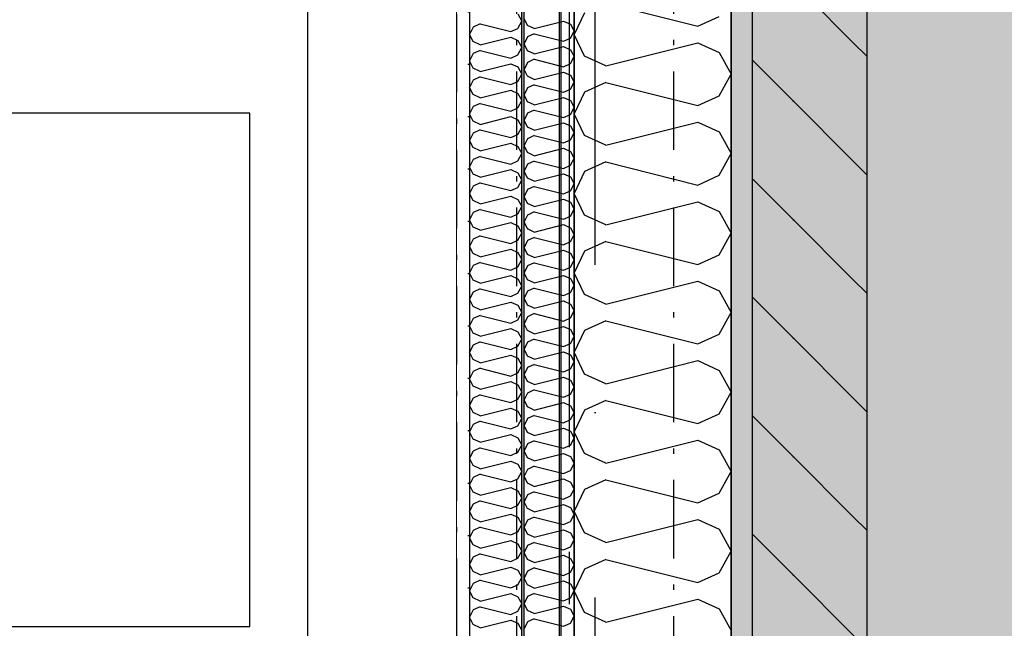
# Model space of a CAD drawing. Header units: millimetres. Extents: x -173281 to 144469, y -85977 to 83288.
# Tile 133 of 256: x -62003 to -61062, y -43439 to -42858. Entities that reach past the tile are written whole.
import ezdxf
from ezdxf.enums import TextEntityAlignment as Align

# ---------------------------------------------------------------- set-up
doc = ezdxf.new("R2010")
doc.units = ezdxf.units.MM
doc.header["$LTSCALE"] = 0.5
doc.header["$MEASUREMENT"] = 0
for name, pattern in [('Akselinje', [1500, 1000, -200, 100, -200]), ('Over snittplan', [260, 150, -50, 10, -50]), ('PLINE', [0]), ('Prikk & stiplet', [1340.555525, 705.555534, -352.777767, 0, -282.222223])]:
    doc.linetypes.add(name, pattern=pattern)
for name, color, linetype in [('223- Bjelker', 7, 'Continuous'), ('232- Ikke-bærende yttervegger', 7, 'Continuous'), ('232- Ikke-bærende yttervegger (Skravur)', 7, 'Continuous'), ('232- Ikke-bærende yttervegger (Skravur)(Nye konstruksjoner)', 7, 'Continuous'), ('232- Ikke-bærende yttervegger(Nye konstruksjoner)', 7, 'Continuous'), ('252- Gulv på grunn_ bunnplate', 7, 'Continuous'), ('256- Faste himlinger og overflatebehandling(Nye konstruksjoner)', 7, 'Continuous'), ('82-- Modullinjer', 7, 'Continuous'), ('862- M___Nettoareal(Nye konstruksjoner)', 7, 'Continuous'), ('862- M___Nettoareal(Polylinje)(Nye konstruksjoner)', 7, 'Continuous'), ('862- M___Nettoareal(Tekst)(Nye konstruksjoner)', 7, 'Continuous')]:
    doc.layers.add(name, color=color, linetype=linetype)
doc.layers.add('236- Innvendig kledning og overflate(Nye konstruksjoner)', color=7, linetype='Continuous', lineweight=0)
doc.styles.add('GENERATED_STYLE_1', font='arial.ttf')
doc.styles.add('GENERATED_STYLE_2', font='arial.ttf')

# ---------------------------------------------------------------- blocks, each defined once
blk = doc.blocks.new('Rektor_A-128_12', base_point=(-63439.81, -42454.06))
at = {"layer": '862- M___Nettoareal(Polylinje)(Nye konstruksjoner)', "linetype": 'PLINE', "flags": 128}
blk.add_lwpolyline([(-60435.66, -41799.43), (-60435.66, -39791.93), (-65073.16, -39791.93), (-65073.16, -43699.43), (-63428.16, -43699.43), (-63428.16, -41936.93), (-63278.16, -41936.93), (-63278.16, -43699.43), (-61485.66, -43699.43), (-61485.66, -41799.43)], close=True, dxfattribs=at)
at = {"layer": '862- M___Nettoareal(Tekst)(Nye konstruksjoner)', "style": 'GENERATED_STYLE_1'}
for tag, height, p in [('DUMMY_862', 150, (-63557.67, -41147.4)), ('ROOM_NAME', 150, (-63557.67, -41787.58)), ('DUMMY_861', 100, (-63714.81, -41387.34)), ('ROOM_NUMBER', 100, (-63714.81, -41776.15)), ('DUMMY_863', 100, (-63321.95, -41753.3))]:
    blk.add_attdef(tag, text='', height=height, rotation=90, dxfattribs=at).set_placement(p, align=Align.TOP_LEFT)
blk = doc.blocks.new('*X391')
at = {"layer": '232- Ikke-bærende yttervegger (Skravur)', "linetype": 'PLINE'}
for p, q in [((-61443.03, -42841.65), (-61355.04, -42863.65)), ((-61463.35, -42850.9), (-61473.16, -42871.62)), ((-61355.04, -42863.65), (-61334.72, -42854.4)), ((-61463.35, -42892.34), (-61473.16, -42871.62)), ((-61443.03, -42901.59), (-61355.04, -42879.59)), ((-61355.04, -42879.59), (-61334.72, -42888.84)), ((-61334.72, -42888.84), (-61323.16, -42909.56)), ((-61443.03, -42901.59), (-61463.35, -42892.34)), ((-61334.72, -42930.28), (-61323.16, -42909.56)), ((-61443.03, -42917.53), (-61463.35, -42926.78)), ((-61443.03, -42917.53), (-61355.04, -42939.53)), ((-61463.35, -42926.78), (-61473.16, -42947.5)), ((-61355.04, -42939.53), (-61334.72, -42930.28)), ((-61463.35, -42968.22), (-61473.16, -42947.5)), ((-61443.03, -42977.47), (-61355.04, -42955.47)), ((-61355.04, -42955.47), (-61334.72, -42964.72)), ((-61334.72, -42964.72), (-61323.16, -42985.44)), ((-61443.03, -42977.47), (-61463.35, -42968.22)), ((-61334.72, -43006.16), (-61323.16, -42985.44)), ((-61443.03, -42993.41), (-61463.35, -43002.66)), ((-61443.03, -42993.41), (-61355.04, -43015.41)), ((-61463.35, -43002.66), (-61473.16, -43023.38)), ((-61355.04, -43015.41), (-61334.72, -43006.16)), ((-61463.35, -43044.1), (-61473.16, -43023.38)), ((-61443.03, -43053.35), (-61355.04, -43031.35)), ((-61355.04, -43031.35), (-61334.72, -43040.6)), ((-61334.72, -43040.6), (-61323.16, -43061.32)), ((-61443.03, -43053.35), (-61463.35, -43044.1)), ((-61443.03, -43069.29), (-61463.35, -43078.54)), ((-61443.03, -43069.29), (-61355.04, -43091.29)), ((-61334.72, -43082.04), (-61323.16, -43061.32)), ((-61463.35, -43078.54), (-61473.16, -43099.26)), ((-61355.04, -43091.29), (-61334.72, -43082.04)), ((-61463.35, -43119.98), (-61473.16, -43099.26)), ((-61443.03, -43129.23), (-61355.04, -43107.23)), ((-61355.04, -43107.23), (-61334.72, -43116.48)), ((-61334.72, -43116.48), (-61323.16, -43137.2)), ((-61443.03, -43129.23), (-61463.35, -43119.98)), ((-61443.03, -43145.17), (-61463.35, -43154.42)), ((-61443.03, -43145.17), (-61355.04, -43167.17)), ((-61334.72, -43157.92), (-61323.16, -43137.2)), ((-61463.35, -43154.42), (-61473.16, -43175.14)), ((-61355.04, -43167.17), (-61334.72, -43157.92)), ((-61463.35, -43195.86), (-61473.16, -43175.14)), ((-61443.03, -43205.11), (-61355.04, -43183.11)), ((-61355.04, -43183.11), (-61334.72, -43192.36)), ((-61334.72, -43192.36), (-61323.16, -43213.08)), ((-61443.03, -43205.11), (-61463.35, -43195.86)), ((-61334.72, -43233.8), (-61323.16, -43213.08)), ((-61443.03, -43221.05), (-61463.35, -43230.29)), ((-61443.03, -43221.05), (-61355.04, -43243.05)), ((-61463.35, -43230.29), (-61473.16, -43251.02)), ((-61355.04, -43243.05), (-61334.72, -43233.8)), ((-61463.35, -43271.74), (-61473.16, -43251.02)), ((-61443.03, -43280.99), (-61355.04, -43258.99)), ((-61355.04, -43258.99), (-61334.72, -43268.23)), ((-61443.03, -43280.99), (-61463.35, -43271.74)), ((-61334.72, -43268.23), (-61323.16, -43288.96)), ((-61334.72, -43309.68), (-61323.16, -43288.96)), ((-61443.03, -43296.93), (-61463.35, -43306.17)), ((-61443.03, -43296.93), (-61355.04, -43318.92)), ((-61463.35, -43306.17), (-61473.16, -43326.9)), ((-61355.04, -43318.92), (-61334.72, -43309.68)), ((-61463.35, -43347.62), (-61473.16, -43326.9)), ((-61443.03, -43356.86), (-61355.04, -43334.87)), ((-61355.04, -43334.87), (-61334.72, -43344.11)), ((-61443.03, -43356.86), (-61463.35, -43347.62)), ((-61334.72, -43344.11), (-61323.16, -43364.84)), ((-61334.72, -43385.56), (-61323.16, -43364.84)), ((-61443.03, -43372.81), (-61463.35, -43382.05)), ((-61443.03, -43372.81), (-61355.04, -43394.8)), ((-61463.35, -43382.05), (-61473.16, -43402.77)), ((-61355.04, -43394.8), (-61334.72, -43385.56)), ((-61463.35, -43423.5), (-61473.16, -43402.77)), ((-61443.03, -43432.74), (-61355.04, -43410.75)), ((-61355.04, -43410.75), (-61334.72, -43419.99)), ((-61443.03, -43432.74), (-61463.35, -43423.5)), ((-61334.72, -43419.99), (-61323.16, -43440.71))]:
    blk.add_line(p, q, dxfattribs=at)
blk = doc.blocks.new('*X745')
at = {"layer": '232- Ikke-bærende yttervegger (Skravur)(Nye konstruksjoner)', "linetype": 'PLINE'}
for p, q in [((-61518.02, -42863.08), (-61521.16, -42856.45)), ((-61511.52, -42866.04), (-61518.02, -42863.08)), ((-61511.52, -42866.04), (-61483.36, -42859)), ((-61483.36, -42859), (-61476.86, -42861.96)), ((-61476.86, -42861.96), (-61473.16, -42868.59)), ((-61511.52, -42871.14), (-61518.02, -42874.1)), ((-61511.52, -42871.14), (-61483.36, -42878.18)), ((-61476.86, -42875.22), (-61473.16, -42868.59)), ((-61518.02, -42874.1), (-61521.16, -42880.73)), ((-61518.02, -42887.36), (-61521.16, -42880.73)), ((-61483.36, -42878.18), (-61476.86, -42875.22)), ((-61511.52, -42890.32), (-61518.02, -42887.36)), ((-61511.52, -42890.32), (-61483.36, -42883.28)), ((-61483.36, -42883.28), (-61476.86, -42886.24)), ((-61476.86, -42886.24), (-61473.16, -42892.87)), ((-61518.02, -42898.38), (-61521.16, -42905.01)), ((-61511.52, -42895.42), (-61518.02, -42898.38)), ((-61511.52, -42895.42), (-61483.36, -42902.46)), ((-61483.36, -42902.46), (-61476.86, -42899.5)), ((-61476.86, -42899.5), (-61473.16, -42892.87)), ((-61518.02, -42911.64), (-61521.16, -42905.01)), ((-61511.52, -42914.6), (-61483.36, -42907.56)), ((-61483.36, -42907.56), (-61476.86, -42910.52)), ((-61511.52, -42914.6), (-61518.02, -42911.64)), ((-61511.52, -42919.7), (-61518.02, -42922.66)), ((-61511.52, -42919.7), (-61483.36, -42926.74)), ((-61476.86, -42910.52), (-61473.16, -42917.15)), ((-61476.86, -42923.78), (-61473.16, -42917.15)), ((-61518.02, -42922.66), (-61521.16, -42929.29)), ((-61483.36, -42926.74), (-61476.86, -42923.78)), ((-61518.02, -42935.92), (-61521.16, -42929.29)), ((-61511.52, -42938.88), (-61518.02, -42935.92)), ((-61511.52, -42938.88), (-61483.36, -42931.84)), ((-61483.36, -42931.84), (-61476.86, -42934.8)), ((-61476.86, -42934.8), (-61473.16, -42941.43)), ((-61518.02, -42946.94), (-61521.16, -42953.57)), ((-61511.52, -42943.98), (-61518.02, -42946.94)), ((-61511.52, -42943.98), (-61483.36, -42951.02)), ((-61476.86, -42948.06), (-61473.16, -42941.43)), ((-61518.02, -42960.2), (-61521.16, -42953.57)), ((-61511.52, -42963.16), (-61483.36, -42956.12)), ((-61483.36, -42951.02), (-61476.86, -42948.06)), ((-61483.36, -42956.12), (-61476.86, -42959.08)), ((-61511.52, -42963.16), (-61518.02, -42960.2)), ((-61476.86, -42959.08), (-61473.16, -42965.71)), ((-61476.86, -42972.34), (-61473.16, -42965.71)), ((-61518.02, -42971.22), (-61521.16, -42977.85)), ((-61511.52, -42968.26), (-61518.02, -42971.22)), ((-61511.52, -42968.26), (-61483.36, -42975.3)), ((-61483.36, -42975.3), (-61476.86, -42972.34)), ((-61518.02, -42984.48), (-61521.16, -42977.85)), ((-61511.52, -42987.44), (-61518.02, -42984.48)), ((-61511.52, -42987.44), (-61483.36, -42980.4)), ((-61483.36, -42980.4), (-61476.86, -42983.36)), ((-61476.86, -42983.36), (-61473.16, -42989.99)), ((-61511.52, -42992.54), (-61518.02, -42995.5)), ((-61511.52, -42992.54), (-61483.36, -42999.58)), ((-61476.86, -42996.62), (-61473.16, -42989.99)), ((-61518.02, -42995.5), (-61521.16, -43002.13)), ((-61518.02, -43008.76), (-61521.16, -43002.13)), ((-61483.36, -42999.58), (-61476.86, -42996.62)), ((-61511.52, -43011.72), (-61518.02, -43008.76)), ((-61511.52, -43011.72), (-61483.36, -43004.68)), ((-61483.36, -43004.68), (-61476.86, -43007.64)), ((-61476.86, -43007.64), (-61473.16, -43014.27)), ((-61518.02, -43019.78), (-61521.16, -43026.41)), ((-61511.52, -43016.82), (-61518.02, -43019.78)), ((-61511.52, -43016.82), (-61483.36, -43023.86)), ((-61483.36, -43023.86), (-61476.86, -43020.91)), ((-61476.86, -43020.91), (-61473.16, -43014.27)), ((-61518.02, -43033.05), (-61521.16, -43026.41)), ((-61511.52, -43036), (-61483.36, -43028.97)), ((-61483.36, -43028.97), (-61476.86, -43031.92)), ((-61476.86, -43031.92), (-61473.16, -43038.56)), ((-61511.52, -43036), (-61518.02, -43033.05)), ((-61511.52, -43041.11), (-61518.02, -43044.07)), ((-61511.52, -43041.11), (-61483.36, -43048.15)), ((-61476.86, -43045.19), (-61473.16, -43038.56)), ((-61518.02, -43044.07), (-61521.16, -43050.7)), ((-61518.02, -43057.33), (-61521.16, -43050.7)), ((-61483.36, -43048.15), (-61476.86, -43045.19)), ((-61511.52, -43060.29), (-61518.02, -43057.33)), ((-61511.52, -43060.29), (-61483.36, -43053.25)), ((-61483.36, -43053.25), (-61476.86, -43056.21)), ((-61476.86, -43056.21), (-61473.16, -43062.84)), ((-61518.02, -43068.35), (-61521.16, -43074.98)), ((-61511.52, -43065.39), (-61518.02, -43068.35)), ((-61511.52, -43065.39), (-61483.36, -43072.43)), ((-61483.36, -43072.43), (-61476.86, -43069.47)), ((-61476.86, -43069.47), (-61473.16, -43062.84)), ((-61518.02, -43081.61), (-61521.16, -43074.98)), ((-61511.52, -43084.57), (-61483.36, -43077.53)), ((-61483.36, -43077.53), (-61476.86, -43080.49)), ((-61511.52, -43084.57), (-61518.02, -43081.61)), ((-61476.86, -43080.49), (-61473.16, -43087.12)), ((-61476.86, -43093.75), (-61473.16, -43087.12)), ((-61518.02, -43092.63), (-61521.16, -43099.26)), ((-61511.52, -43089.67), (-61518.02, -43092.63)), ((-61511.52, -43089.67), (-61483.36, -43096.71)), ((-61483.36, -43096.71), (-61476.86, -43093.75)), ((-61518.02, -43105.89), (-61521.16, -43099.26)), ((-61511.52, -43108.85), (-61518.02, -43105.89)), ((-61511.52, -43108.85), (-61483.36, -43101.81)), ((-61483.36, -43101.81), (-61476.86, -43104.77)), ((-61476.86, -43104.77), (-61473.16, -43111.4)), ((-61518.02, -43116.91), (-61521.16, -43123.54)), ((-61511.52, -43113.95), (-61518.02, -43116.91)), ((-61511.52, -43113.95), (-61483.36, -43120.99)), ((-61476.86, -43118.03), (-61473.16, -43111.4)), ((-61518.02, -43130.17), (-61521.16, -43123.54)), ((-61511.52, -43133.13), (-61483.36, -43126.09)), ((-61483.36, -43120.99), (-61476.86, -43118.03)), ((-61483.36, -43126.09), (-61476.86, -43129.05)), ((-61511.52, -43133.13), (-61518.02, -43130.17)), ((-61476.86, -43129.05), (-61473.16, -43135.68)), ((-61476.86, -43142.31), (-61473.16, -43135.68)), ((-61518.02, -43141.19), (-61521.16, -43147.82)), ((-61511.52, -43138.23), (-61518.02, -43141.19)), ((-61511.52, -43138.23), (-61483.36, -43145.27)), ((-61483.36, -43145.27), (-61476.86, -43142.31)), ((-61518.02, -43154.45), (-61521.16, -43147.82)), ((-61511.52, -43157.41), (-61518.02, -43154.45)), ((-61511.52, -43157.41), (-61483.36, -43150.37)), ((-61483.36, -43150.37), (-61476.86, -43153.33)), ((-61476.86, -43153.33), (-61473.16, -43159.96)), ((-61511.52, -43162.51), (-61518.02, -43165.47)), ((-61511.52, -43162.51), (-61483.36, -43169.55)), ((-61476.86, -43166.59), (-61473.16, -43159.96)), ((-61518.02, -43165.47), (-61521.16, -43172.1)), ((-61518.02, -43178.73), (-61521.16, -43172.1)), ((-61483.36, -43169.55), (-61476.86, -43166.59)), ((-61511.52, -43181.69), (-61518.02, -43178.73)), ((-61511.52, -43181.69), (-61483.36, -43174.65)), ((-61483.36, -43174.65), (-61476.86, -43177.61)), ((-61476.86, -43177.61), (-61473.16, -43184.24)), ((-61518.02, -43189.75), (-61521.16, -43196.38)), ((-61511.52, -43186.79), (-61518.02, -43189.75)), ((-61511.52, -43186.79), (-61483.36, -43193.83)), ((-61483.36, -43193.83), (-61476.86, -43190.87)), ((-61476.86, -43190.87), (-61473.16, -43184.24)), ((-61518.02, -43203.01), (-61521.16, -43196.38)), ((-61511.52, -43205.97), (-61483.36, -43198.93)), ((-61483.36, -43198.93), (-61476.86, -43201.89)), ((-61476.86, -43201.89), (-61473.16, -43208.52)), ((-61511.52, -43205.97), (-61518.02, -43203.01)), ((-61511.52, -43211.08), (-61518.02, -43214.03)), ((-61511.52, -43211.08), (-61483.36, -43218.11)), ((-61476.86, -43215.16), (-61473.16, -43208.52)), ((-61518.02, -43214.03), (-61521.16, -43220.66)), ((-61518.02, -43227.3), (-61521.16, -43220.66)), ((-61483.36, -43218.11), (-61476.86, -43215.16)), ((-61511.52, -43230.25), (-61518.02, -43227.3)), ((-61511.52, -43230.25), (-61483.36, -43223.22)), ((-61483.36, -43223.22), (-61476.86, -43226.17)), ((-61476.86, -43226.17), (-61473.16, -43232.81)), ((-61518.02, -43238.32), (-61521.16, -43244.95)), ((-61511.52, -43235.36), (-61518.02, -43238.32)), ((-61511.52, -43235.36), (-61483.36, -43242.4)), ((-61483.36, -43242.4), (-61476.86, -43239.44)), ((-61476.86, -43239.44), (-61473.16, -43232.81)), ((-61518.02, -43251.58), (-61521.16, -43244.95)), ((-61511.52, -43254.54), (-61483.36, -43247.5)), ((-61483.36, -43247.5), (-61476.86, -43250.46)), ((-61511.52, -43254.54), (-61518.02, -43251.58)), ((-61476.86, -43250.46), (-61473.16, -43257.09)), ((-61476.86, -43263.72), (-61473.16, -43257.09)), ((-61518.02, -43262.6), (-61521.16, -43269.23)), ((-61511.52, -43259.64), (-61518.02, -43262.6)), ((-61511.52, -43259.64), (-61483.36, -43266.68)), ((-61483.36, -43266.68), (-61476.86, -43263.72)), ((-61518.02, -43275.86), (-61521.16, -43269.23)), ((-61511.52, -43278.82), (-61518.02, -43275.86)), ((-61511.52, -43278.82), (-61483.36, -43271.78)), ((-61483.36, -43271.78), (-61476.86, -43274.74)), ((-61476.86, -43274.74), (-61473.16, -43281.37)), ((-61511.52, -43283.92), (-61518.02, -43286.88)), ((-61511.52, -43283.92), (-61483.36, -43290.96)), ((-61476.86, -43288), (-61473.16, -43281.37)), ((-61518.02, -43286.88), (-61521.16, -43293.51)), ((-61518.02, -43300.14), (-61521.16, -43293.51)), ((-61511.52, -43303.1), (-61483.36, -43296.06)), ((-61483.36, -43290.96), (-61476.86, -43288)), ((-61483.36, -43296.06), (-61476.86, -43299.02)), ((-61511.52, -43303.1), (-61518.02, -43300.14)), ((-61476.86, -43299.02), (-61473.16, -43305.65)), ((-61518.02, -43311.16), (-61521.16, -43317.79)), ((-61511.52, -43308.2), (-61518.02, -43311.16)), ((-61511.52, -43308.2), (-61483.36, -43315.24)), ((-61483.36, -43315.24), (-61476.86, -43312.28)), ((-61476.86, -43312.28), (-61473.16, -43305.65)), ((-61518.02, -43324.42), (-61521.16, -43317.79)), ((-61511.52, -43327.38), (-61483.36, -43320.34)), ((-61483.36, -43320.34), (-61476.86, -43323.3)), ((-61476.86, -43323.3), (-61473.16, -43329.93)), ((-61511.52, -43327.38), (-61518.02, -43324.42)), ((-61511.52, -43332.48), (-61518.02, -43335.44)), ((-61511.52, -43332.48), (-61483.36, -43339.52)), ((-61476.86, -43336.56), (-61473.16, -43329.93)), ((-61518.02, -43335.44), (-61521.16, -43342.07)), ((-61518.02, -43348.7), (-61521.16, -43342.07)), ((-61483.36, -43339.52), (-61476.86, -43336.56)), ((-61511.52, -43351.66), (-61518.02, -43348.7)), ((-61511.52, -43351.66), (-61483.36, -43344.62)), ((-61483.36, -43344.62), (-61476.86, -43347.58)), ((-61476.86, -43347.58), (-61473.16, -43354.21)), ((-61518.02, -43359.72), (-61521.16, -43366.35)), ((-61511.52, -43356.76), (-61518.02, -43359.72)), ((-61511.52, -43356.76), (-61483.36, -43363.8)), ((-61483.36, -43363.8), (-61476.86, -43360.84)), ((-61476.86, -43360.84), (-61473.16, -43354.21)), ((-61518.02, -43372.98), (-61521.16, -43366.35)), ((-61511.52, -43375.94), (-61483.36, -43368.9)), ((-61483.36, -43368.9), (-61476.86, -43371.86)), ((-61511.52, -43375.94), (-61518.02, -43372.98)), ((-61476.86, -43371.86), (-61473.16, -43378.49)), ((-61476.86, -43385.12), (-61473.16, -43378.49)), ((-61518.02, -43384), (-61521.16, -43390.63)), ((-61511.52, -43381.04), (-61518.02, -43384)), ((-61511.52, -43381.04), (-61483.36, -43388.08)), ((-61483.36, -43388.08), (-61476.86, -43385.12)), ((-61518.02, -43397.26), (-61521.16, -43390.63)), ((-61511.52, -43400.22), (-61518.02, -43397.26)), ((-61511.52, -43400.22), (-61483.36, -43393.18)), ((-61483.36, -43393.18), (-61476.86, -43396.14)), ((-61476.86, -43396.14), (-61473.16, -43402.77)), ((-61518.02, -43408.28), (-61521.16, -43414.92)), ((-61511.52, -43405.33), (-61518.02, -43408.28)), ((-61511.52, -43405.33), (-61483.36, -43412.36)), ((-61476.86, -43409.41), (-61473.16, -43402.77)), ((-61518.02, -43421.55), (-61521.16, -43414.92)), ((-61511.52, -43424.51), (-61483.36, -43417.47)), ((-61483.36, -43412.36), (-61476.86, -43409.41)), ((-61483.36, -43417.47), (-61476.86, -43420.42)), ((-61511.52, -43424.51), (-61518.02, -43421.55)), ((-61476.86, -43420.42), (-61473.16, -43427.06)), ((-61476.86, -43433.69), (-61473.16, -43427.06)), ((-61518.02, -43432.57), (-61521.16, -43439.2)), ((-61511.52, -43429.61), (-61518.02, -43432.57)), ((-61511.52, -43429.61), (-61483.36, -43436.65)), ((-61483.36, -43436.65), (-61476.86, -43433.69))]:
    blk.add_line(p, q, dxfattribs=at)
blk = doc.blocks.new('*X747')
at = {"layer": '232- Ikke-bærende yttervegger (Skravur)(Nye konstruksjoner)', "linetype": 'PLINE'}
for p, q in [((-61527.01, -42852.07), (-61523.16, -42858.98)), ((-61563.12, -42861.63), (-61569.89, -42864.71)), ((-61563.12, -42861.63), (-61533.79, -42868.96)), ((-61527.01, -42865.88), (-61523.16, -42858.98)), ((-61569.89, -42864.71), (-61573.16, -42871.62)), ((-61569.89, -42878.53), (-61573.16, -42871.62)), ((-61533.79, -42868.96), (-61527.01, -42865.88)), ((-61563.12, -42881.61), (-61569.89, -42878.53)), ((-61563.12, -42881.61), (-61533.79, -42874.28)), ((-61533.79, -42874.28), (-61527.01, -42877.36)), ((-61527.01, -42877.36), (-61523.16, -42884.27)), ((-61569.89, -42890.01), (-61573.16, -42896.91)), ((-61563.12, -42886.93), (-61569.89, -42890.01)), ((-61563.12, -42886.93), (-61533.79, -42894.26)), ((-61533.79, -42894.26), (-61527.01, -42891.18)), ((-61527.01, -42891.18), (-61523.16, -42884.27)), ((-61569.89, -42903.82), (-61573.16, -42896.91)), ((-61563.12, -42906.9), (-61533.79, -42899.57)), ((-61533.79, -42899.57), (-61527.01, -42902.65)), ((-61563.12, -42906.9), (-61569.89, -42903.82)), ((-61527.01, -42902.65), (-61523.16, -42909.56)), ((-61527.01, -42916.47), (-61523.16, -42909.56)), ((-61569.89, -42915.3), (-61573.16, -42922.21)), ((-61563.12, -42912.22), (-61569.89, -42915.3)), ((-61563.12, -42912.22), (-61533.79, -42919.55)), ((-61533.79, -42919.55), (-61527.01, -42916.47)), ((-61569.89, -42929.11), (-61573.16, -42922.21)), ((-61563.12, -42932.2), (-61569.89, -42929.11)), ((-61563.12, -42932.2), (-61533.79, -42924.86)), ((-61533.79, -42924.86), (-61527.01, -42927.95)), ((-61527.01, -42927.95), (-61523.16, -42934.85)), ((-61563.12, -42937.51), (-61569.89, -42940.59)), ((-61563.12, -42937.51), (-61533.79, -42944.84)), ((-61527.01, -42941.76), (-61523.16, -42934.85)), ((-61569.89, -42940.59), (-61573.16, -42947.5)), ((-61569.89, -42954.41), (-61573.16, -42947.5)), ((-61533.79, -42944.84), (-61527.01, -42941.76)), ((-61563.12, -42957.49), (-61569.89, -42954.41)), ((-61563.12, -42957.49), (-61533.79, -42950.16)), ((-61533.79, -42950.16), (-61527.01, -42953.24)), ((-61527.01, -42953.24), (-61523.16, -42960.15)), ((-61569.89, -42965.89), (-61573.16, -42972.79)), ((-61563.12, -42962.8), (-61569.89, -42965.89)), ((-61563.12, -42962.8), (-61533.79, -42970.14)), ((-61527.01, -42967.05), (-61523.16, -42960.15)), ((-61569.89, -42979.7), (-61573.16, -42972.79)), ((-61563.12, -42982.78), (-61533.79, -42975.45)), ((-61533.79, -42970.14), (-61527.01, -42967.05)), ((-61533.79, -42975.45), (-61527.01, -42978.53)), ((-61563.12, -42982.78), (-61569.89, -42979.7)), ((-61527.01, -42978.53), (-61523.16, -42985.44)), ((-61527.01, -42992.35), (-61523.16, -42985.44)), ((-61569.89, -42991.18), (-61573.16, -42998.09)), ((-61563.12, -42988.1), (-61569.89, -42991.18)), ((-61563.12, -42988.1), (-61533.79, -42995.43)), ((-61533.79, -42995.43), (-61527.01, -42992.35)), ((-61569.89, -43004.99), (-61573.16, -42998.09)), ((-61563.12, -43008.08), (-61533.79, -43000.74)), ((-61533.79, -43000.74), (-61527.01, -43003.83)), ((-61527.01, -43003.83), (-61523.16, -43010.73)), ((-61563.12, -43008.08), (-61569.89, -43004.99)), ((-61563.12, -43013.39), (-61569.89, -43016.47)), ((-61563.12, -43013.39), (-61533.79, -43020.72)), ((-61527.01, -43017.64), (-61523.16, -43010.73)), ((-61569.89, -43016.47), (-61573.16, -43023.38)), ((-61533.79, -43020.72), (-61527.01, -43017.64)), ((-61569.89, -43030.29), (-61573.16, -43023.38)), ((-61563.12, -43033.37), (-61569.89, -43030.29)), ((-61563.12, -43033.37), (-61533.79, -43026.04)), ((-61533.79, -43026.04), (-61527.01, -43029.12)), ((-61527.01, -43029.12), (-61523.16, -43036.03)), ((-61569.89, -43041.77), (-61573.16, -43048.67)), ((-61563.12, -43038.68), (-61569.89, -43041.77)), ((-61563.12, -43038.68), (-61533.79, -43046.02)), ((-61527.01, -43042.93), (-61523.16, -43036.03)), ((-61569.89, -43055.58), (-61573.16, -43048.67)), ((-61563.12, -43058.66), (-61533.79, -43051.33)), ((-61533.79, -43046.02), (-61527.01, -43042.93)), ((-61533.79, -43051.33), (-61527.01, -43054.41)), ((-61563.12, -43058.66), (-61569.89, -43055.58)), ((-61527.01, -43054.41), (-61523.16, -43061.32)), ((-61569.89, -43067.06), (-61573.16, -43073.97)), ((-61563.12, -43063.98), (-61569.89, -43067.06)), ((-61563.12, -43063.98), (-61533.79, -43071.31)), ((-61533.79, -43071.31), (-61527.01, -43068.23)), ((-61527.01, -43068.23), (-61523.16, -43061.32)), ((-61569.89, -43080.87), (-61573.16, -43073.97)), ((-61563.12, -43083.96), (-61533.79, -43076.62)), ((-61533.79, -43076.62), (-61527.01, -43079.7)), ((-61563.12, -43083.96), (-61569.89, -43080.87)), ((-61527.01, -43079.7), (-61523.16, -43086.61)), ((-61527.01, -43093.52), (-61523.16, -43086.61)), ((-61569.89, -43092.35), (-61573.16, -43099.26)), ((-61563.12, -43089.27), (-61569.89, -43092.35)), ((-61563.12, -43089.27), (-61533.79, -43096.6)), ((-61533.79, -43096.6), (-61527.01, -43093.52)), ((-61569.89, -43106.17), (-61573.16, -43099.26)), ((-61563.12, -43109.25), (-61569.89, -43106.17)), ((-61563.12, -43109.25), (-61533.79, -43101.92)), ((-61533.79, -43101.92), (-61527.01, -43105)), ((-61527.01, -43105), (-61523.16, -43111.91)), ((-61563.12, -43114.56), (-61569.89, -43117.64)), ((-61563.12, -43114.56), (-61533.79, -43121.89)), ((-61527.01, -43118.81), (-61523.16, -43111.91)), ((-61569.89, -43117.64), (-61573.16, -43124.55)), ((-61569.89, -43131.46), (-61573.16, -43124.55)), ((-61533.79, -43121.89), (-61527.01, -43118.81)), ((-61563.12, -43134.54), (-61569.89, -43131.46)), ((-61563.12, -43134.54), (-61533.79, -43127.21)), ((-61533.79, -43127.21), (-61527.01, -43130.29)), ((-61527.01, -43130.29), (-61523.16, -43137.2)), ((-61569.89, -43142.94), (-61573.16, -43149.84)), ((-61563.12, -43139.86), (-61569.89, -43142.94)), ((-61563.12, -43139.86), (-61533.79, -43147.19)), ((-61533.79, -43147.19), (-61527.01, -43144.11)), ((-61527.01, -43144.11), (-61523.16, -43137.2)), ((-61569.89, -43156.75), (-61573.16, -43149.84)), ((-61563.12, -43159.83), (-61533.79, -43152.5)), ((-61533.79, -43152.5), (-61527.01, -43155.58)), ((-61563.12, -43159.83), (-61569.89, -43156.75)), ((-61527.01, -43155.58), (-61523.16, -43162.49)), ((-61527.01, -43169.4), (-61523.16, -43162.49)), ((-61569.89, -43168.23), (-61573.16, -43175.14)), ((-61563.12, -43165.15), (-61569.89, -43168.23)), ((-61563.12, -43165.15), (-61533.79, -43172.48)), ((-61533.79, -43172.48), (-61527.01, -43169.4)), ((-61569.89, -43182.04), (-61573.16, -43175.14)), ((-61563.12, -43185.13), (-61569.89, -43182.04)), ((-61563.12, -43185.13), (-61533.79, -43177.79)), ((-61533.79, -43177.79), (-61527.01, -43180.88)), ((-61527.01, -43180.88), (-61523.16, -43187.78)), ((-61563.12, -43190.44), (-61569.89, -43193.52)), ((-61563.12, -43190.44), (-61533.79, -43197.77)), ((-61527.01, -43194.69), (-61523.16, -43187.78)), ((-61569.89, -43193.52), (-61573.16, -43200.43)), ((-61569.89, -43207.34), (-61573.16, -43200.43)), ((-61533.79, -43197.77), (-61527.01, -43194.69)), ((-61563.12, -43210.42), (-61569.89, -43207.34)), ((-61563.12, -43210.42), (-61533.79, -43203.09)), ((-61533.79, -43203.09), (-61527.01, -43206.17)), ((-61527.01, -43206.17), (-61523.16, -43213.08)), ((-61569.89, -43218.82), (-61573.16, -43225.72)), ((-61563.12, -43215.73), (-61569.89, -43218.82)), ((-61563.12, -43215.73), (-61533.79, -43223.07)), ((-61533.79, -43223.07), (-61527.01, -43219.98)), ((-61527.01, -43219.98), (-61523.16, -43213.08)), ((-61569.89, -43232.63), (-61573.16, -43225.72)), ((-61563.12, -43235.71), (-61533.79, -43228.38)), ((-61533.79, -43228.38), (-61527.01, -43231.46)), ((-61563.12, -43235.71), (-61569.89, -43232.63)), ((-61527.01, -43231.46), (-61523.16, -43238.37)), ((-61527.01, -43245.28), (-61523.16, -43238.37)), ((-61569.89, -43244.11), (-61573.16, -43251.02)), ((-61563.12, -43241.03), (-61569.89, -43244.11)), ((-61563.12, -43241.03), (-61533.79, -43248.36)), ((-61533.79, -43248.36), (-61527.01, -43245.28)), ((-61569.89, -43257.92), (-61573.16, -43251.02)), ((-61563.12, -43261.01), (-61569.89, -43257.92)), ((-61563.12, -43261.01), (-61533.79, -43253.67)), ((-61533.79, -43253.67), (-61527.01, -43256.76)), ((-61527.01, -43256.76), (-61523.16, -43263.66)), ((-61563.12, -43266.32), (-61569.89, -43269.4)), ((-61563.12, -43266.32), (-61533.79, -43273.65)), ((-61527.01, -43270.57), (-61523.16, -43263.66)), ((-61569.89, -43269.4), (-61573.16, -43276.31)), ((-61569.89, -43283.22), (-61573.16, -43276.31)), ((-61533.79, -43273.65), (-61527.01, -43270.57)), ((-61563.12, -43286.3), (-61569.89, -43283.22)), ((-61563.12, -43286.3), (-61533.79, -43278.97)), ((-61533.79, -43278.97), (-61527.01, -43282.05)), ((-61527.01, -43282.05), (-61523.16, -43288.96)), ((-61569.89, -43294.7), (-61573.16, -43301.6)), ((-61563.12, -43291.61), (-61569.89, -43294.7)), ((-61563.12, -43291.61), (-61533.79, -43298.95)), ((-61533.79, -43298.95), (-61527.01, -43295.86)), ((-61527.01, -43295.86), (-61523.16, -43288.96)), ((-61569.89, -43308.51), (-61573.16, -43301.6)), ((-61563.12, -43311.59), (-61533.79, -43304.26)), ((-61533.79, -43304.26), (-61527.01, -43307.34)), ((-61563.12, -43311.59), (-61569.89, -43308.51)), ((-61527.01, -43307.34), (-61523.16, -43314.25)), ((-61527.01, -43321.16), (-61523.16, -43314.25)), ((-61569.89, -43319.99), (-61573.16, -43326.9)), ((-61563.12, -43316.91), (-61569.89, -43319.99)), ((-61563.12, -43316.91), (-61533.79, -43324.24)), ((-61533.79, -43324.24), (-61527.01, -43321.16)), ((-61569.89, -43333.8), (-61573.16, -43326.9)), ((-61563.12, -43336.89), (-61533.79, -43329.55)), ((-61533.79, -43329.55), (-61527.01, -43332.63)), ((-61527.01, -43332.63), (-61523.16, -43339.54)), ((-61563.12, -43336.89), (-61569.89, -43333.8)), ((-61563.12, -43342.2), (-61569.89, -43345.28)), ((-61563.12, -43342.2), (-61533.79, -43349.53)), ((-61527.01, -43346.45), (-61523.16, -43339.54)), ((-61569.89, -43345.28), (-61573.16, -43352.19)), ((-61569.89, -43359.1), (-61573.16, -43352.19)), ((-61533.79, -43349.53), (-61527.01, -43346.45)), ((-61563.12, -43362.18), (-61569.89, -43359.1)), ((-61563.12, -43362.18), (-61533.79, -43354.85)), ((-61533.79, -43354.85), (-61527.01, -43357.93)), ((-61527.01, -43357.93), (-61523.16, -43364.84)), ((-61569.89, -43370.57), (-61573.16, -43377.48)), ((-61563.12, -43367.49), (-61569.89, -43370.57)), ((-61563.12, -43367.49), (-61533.79, -43374.82)), ((-61527.01, -43371.74), (-61523.16, -43364.84)), ((-61569.89, -43384.39), (-61573.16, -43377.48)), ((-61563.12, -43387.47), (-61533.79, -43380.14)), ((-61533.79, -43374.82), (-61527.01, -43371.74)), ((-61533.79, -43380.14), (-61527.01, -43383.22)), ((-61563.12, -43387.47), (-61569.89, -43384.39)), ((-61527.01, -43383.22), (-61523.16, -43390.13)), ((-61527.01, -43397.04), (-61523.16, -43390.13)), ((-61569.89, -43395.87), (-61573.16, -43402.77)), ((-61563.12, -43392.78), (-61569.89, -43395.87)), ((-61563.12, -43392.78), (-61533.79, -43400.12)), ((-61533.79, -43400.12), (-61527.01, -43397.04)), ((-61569.89, -43409.68), (-61573.16, -43402.77)), ((-61563.12, -43412.76), (-61533.79, -43405.43)), ((-61533.79, -43405.43), (-61527.01, -43408.51)), ((-61527.01, -43408.51), (-61523.16, -43415.42)), ((-61563.12, -43412.76), (-61569.89, -43409.68)), ((-61563.12, -43418.08), (-61569.89, -43421.16)), ((-61563.12, -43418.08), (-61533.79, -43425.41)), ((-61527.01, -43422.33), (-61523.16, -43415.42)), ((-61569.89, -43421.16), (-61573.16, -43428.07)), ((-61533.79, -43425.41), (-61527.01, -43422.33)), ((-61569.89, -43434.97), (-61573.16, -43428.07)), ((-61563.12, -43438.06), (-61569.89, -43434.97)), ((-61563.12, -43438.06), (-61533.79, -43430.72)), ((-61533.79, -43430.72), (-61527.01, -43433.81)), ((-61527.01, -43433.81), (-61523.16, -43440.71))]:
    blk.add_line(p, q, dxfattribs=at)
blk = doc.blocks.new('Standard grid marker[180]', base_point=(-61478.16, 26434.41))
at = {"layer": '82-- Modullinjer', "linetype": 'Akselinje'}
blk.add_line((-61478.16, 26234.41), (-61478.16, -50174.43), dxfattribs=at)
at = {"layer": '82-- Modullinjer', "style": 'GENERATED_STYLE_2'}
for tag, p in [('AC_MarkerText_1_0', (-61605.66, 26644.41)), ('AC_MarkerText_1_1', (-61605.66, -50664.43))]:
    blk.add_attdef(tag, text='', height=175, rotation=90, dxfattribs=at).set_placement(p, align=Align.TOP_CENTER)

msp = doc.modelspace()

# ---------------------------------------------------------------- hatches: boundary and pattern name
at = {"layer": '232- Ikke-bærende yttervegger (Skravur)', "linetype": 'Continuous'}
h = msp.add_hatch(dxfattribs=at)
h.set_pattern_fill('Skrålinjer_2', color=256, style=0, pattern_type=2)
h.set_pattern_definition([(135, (0, 0), (56.56854, 56.56854), [80, 0])])
h.paths.add_polyline_path([(-61193.16, -44036.93), (-61193.16, -42081.93), (-61303.16, -42081.93), (-61303.16, -44036.93)])
at = {"layer": '232- Ikke-bærende yttervegger (Skravur)(Nye konstruksjoner)', "linetype": 'Continuous'}
h = msp.add_hatch(dxfattribs=at)
h.set_pattern_fill('Gips', color=256, style=0, pattern_type=2)
h.set_pattern_definition([(90, (0, 0), (-86.60254, 0), [0, -50]), (90, (-43.3, 25), (-86.60254, 0), [0, -50])])
h.paths.add_polyline_path([(-61585.66, -43699.43), (-61573.16, -43699.43), (-61573.16, -41811.93), (-61585.66, -41811.93)])
msp.add_hatch(color=256, dxfattribs=at).paths.add_polyline_path([(-61523.16, -41863.93), (-61523.16, -43706.37), (-61521.16, -43706.59), (-61521.16, -41863.93)])
at = {"layer": '256- Faste himlinger og overflatebehandling(Nye konstruksjoner)', "linetype": 'Continuous'}
msp.add_hatch(color=256, dxfattribs=at).paths.add_polyline_path([(-77573.16, -45166.93), (-76163.16, -45166.93), (-76163.16, -46156.93), (-69793.16, -46156.93), (-66143.16, -46186.93), (-60353.16, -46186.93), (-60353.16, -43186.93), (-59123.16, -43186.93), (-59123.16, -36146.93), (-60353.16, -36146.93), (-60353.16, -12056.93), (-61323.16, -12056.93), (-61323.16, -14921.93), (-61193.16, -14921.93), (-61193.16, -15296.93), (-61378.16, -15296.93), (-61378.16, -25536.93), (-61193.16, -25536.93), (-61193.16, -25911.93), (-61323.16, -25911.93), (-61323.16, -37221.93), (-60173.16, -37221.93), (-60173.16, -42061.93), (-61323.16, -42061.93), (-61323.16, -43961.93), (-70863.16, -43961.93), (-70863.16, -45161.93), (-75178.16, -45161.93), (-75178.16, -43961.93), (-76398.16, -43961.93), (-76398.16, -44096.93), (-76683.16, -44096.93), (-76683.16, -39207.93), (-77573.16, -39207.93)])

# ---------------------------------------------------------------- linework, layer by layer
at = {"layer": '223- Bjelker', "linetype": 'Over snittplan'}
for p, q in [((-61528.16, -43761.93), (-61528.16, -35416.93)), ((-61378.16, -43761.93), (-61378.16, -35416.93))]:
    msp.add_line(p, q, dxfattribs=at)
at = {"layer": '223- Bjelker', "linetype": 'Prikk & stiplet'}
msp.add_line((-61453.16, -43761.93), (-61453.16, -35416.93), dxfattribs=at)
at = {"layer": '232- Ikke-bærende yttervegger', "linetype": 'PLINE', "flags": 128}
for points in [[(-61473.16, -41911.93), (-61473.16, -43699.43)], [(-61323.16, -43811.93), (-61323.16, -42061.93)], [(-61303.16, -42081.93), (-61303.16, -44036.93)], [(-61193.16, -44146.93), (-61193.16, -42081.93)]]:
    msp.add_lwpolyline(points, dxfattribs=at)
at = {"layer": '232- Ikke-bærende yttervegger(Nye konstruksjoner)', "linetype": 'PLINE'}
for p, q in [((-61573.16, -41861.93), (-61573.16, -43699.43)), ((-61523.16, -43706.37), (-61523.16, -41861.93)), ((-61521.16, -43706.59), (-61521.16, -41863.93))]:
    msp.add_line(p, q, dxfattribs=at)
at = {"layer": '232- Ikke-bærende yttervegger(Nye konstruksjoner)', "linetype": 'PLINE', "flags": 128}
msp.add_lwpolyline([(-61473.16, -43711.93), (-61473.16, -42056.93)], dxfattribs=at)
at = {"layer": '236- Innvendig kledning og overflate(Nye konstruksjoner)', "linetype": 'PLINE', "flags": 128}
msp.add_lwpolyline([(-61585.66, -41799.43), (-61585.66, -43699.43)], dxfattribs=at)
at = {"layer": '252- Gulv på grunn_ bunnplate', "linetype": 'PLINE', "flags": 128}
msp.add_lwpolyline([(-77653.66, -28236.43), (-76468.16, -28236.43), (-76468.16, -25956.93), (-68648.16, -25956.93), (-68648.16, -14971.93), (-68648.16, -14846.93), (-70768.16, -14846.93), (-70768.16, -11941.93), (-75053.66, -11941.93), (-75053.66, 2273.07), (-74818.16, 2273.07), (-74818.16, 4673.07), (-63042.66, 4673.07), (-63042.66, 2373.07), (-61492.66, 2373.07), (-61492.66, -15001.93), (-65023.16, -15001.93), (-65023.16, -14971.93), (-65037.66, -14971.93), (-65037.66, -25831.93), (-61478.16, -25831.93), (-61478.16, -37386.43), (-60337.66, -37386.43), (-60337.66, -41897.43), (-61487.66, -41897.43), (-61487.66, -43697.43), (-63278.16, -43697.43), (-63278.16, -41936.93), (-63428.16, -41936.93), (-63428.16, -43701.93), (-65168.16, -43701.93), (-65168.16, -43797.43), (-71027.66, -43797.43), (-71027.66, -44997.43), (-75013.66, -44997.43), (-75013.66, -43797.43), (-76238.16, -43797.43), (-76238.16, -38801.93), (-77653.66, -38801.93)], close=True, dxfattribs=at)
at = {"layer": '256- Faste himlinger og overflatebehandling(Nye konstruksjoner)', "linetype": 'Over snittplan', "flags": 128}
msp.add_lwpolyline([(-77573.16, -45166.93), (-76163.16, -45166.93), (-76163.16, -46156.93), (-69793.16, -46156.93), (-66143.16, -46186.93), (-60353.16, -46186.93), (-60353.16, -43186.93), (-59123.16, -43186.93), (-59123.16, -36146.93), (-60353.16, -36146.93), (-60353.16, -12056.93), (-61323.16, -12056.93), (-61323.16, -14921.93), (-61193.16, -14921.93), (-61193.16, -15296.93), (-61378.16, -15296.93), (-61378.16, -25536.93), (-61193.16, -25536.93), (-61193.16, -25911.93), (-61323.16, -25911.93), (-61323.16, -37221.93), (-60173.16, -37221.93), (-60173.16, -42061.93), (-61323.16, -42061.93), (-61323.16, -43961.93), (-70863.16, -43961.93), (-70863.16, -45161.93), (-75178.16, -45161.93), (-75178.16, -43961.93), (-76398.16, -43961.93), (-76398.16, -44096.93), (-76683.16, -44096.93), (-76683.16, -39207.93), (-77573.16, -39207.93)], close=True, dxfattribs=at)
at = {"layer": '256- Faste himlinger og overflatebehandling(Nye konstruksjoner)', "linetype": 'PLINE', "flags": 128}
msp.add_lwpolyline([(-77573.16, -45166.93), (-76163.16, -45166.93), (-76163.16, -46156.93), (-69793.16, -46156.93), (-66143.16, -46186.93), (-60353.16, -46186.93), (-60353.16, -43186.93), (-59123.16, -43186.93), (-59123.16, -36146.93), (-60353.16, -36146.93), (-60353.16, -12056.93), (-61323.16, -12056.93), (-61323.16, -14921.93), (-61193.16, -14921.93), (-61193.16, -15296.93), (-61378.16, -15296.93), (-61378.16, -25536.93), (-61193.16, -25536.93), (-61193.16, -25911.93), (-61323.16, -25911.93), (-61323.16, -37221.93), (-60173.16, -37221.93), (-60173.16, -42061.93), (-61323.16, -42061.93), (-61323.16, -43961.93), (-70863.16, -43961.93), (-70863.16, -45161.93), (-75178.16, -45161.93), (-75178.16, -43961.93), (-76398.16, -43961.93), (-76398.16, -44096.93), (-76683.16, -44096.93), (-76683.16, -39207.93), (-77573.16, -39207.93)], close=True, dxfattribs=at)
at = {"layer": '256- Faste himlinger og overflatebehandling(Nye konstruksjoner)', "linetype": 'PLINE'}
for points in [[(-61728.16, -43491.93), (-62328.16, -43491.93), (-62328.16, -42291.93), (-62928.16, -42291.93), (-62928.16, -41091.93), (-61728.16, -41091.93)], [(-61783.16, -43436.93), (-61783.16, -42946.93), (-62273.16, -42946.93), (-62273.16, -43436.93)]]:
    msp.add_lwpolyline(points, close=True, dxfattribs=at)
at = {"layer": '256- Faste himlinger og overflatebehandling(Nye konstruksjoner)', "linetype": 'Over snittplan', "flags": 128}
msp.add_lwpolyline([(-61585.66, -41811.93), (-61585.66, -43599.43)], dxfattribs=at)

# ---------------------------------------------------------------- block references
at = {"layer": '232- Ikke-bærende yttervegger'}
msp.add_blockref('*X391', (0, 0), dxfattribs=at)
at = {"layer": '232- Ikke-bærende yttervegger(Nye konstruksjoner)'}
for name in ['*X747', '*X745']:
    msp.add_blockref(name, (0, 0), dxfattribs=at)
at = {"layer": '82-- Modullinjer', "linetype": 'PLINE'}
msp.add_blockref('Standard grid marker[180]', (-61478.16, 26434.41), dxfattribs=at)
at = {"layer": '862- M___Nettoareal(Nye konstruksjoner)', "linetype": 'Continuous'}
msp.add_blockref('Rektor_A-128_12', (-63439.81, -42454.06), dxfattribs=at)

doc.saveas('drawing.dxf')
